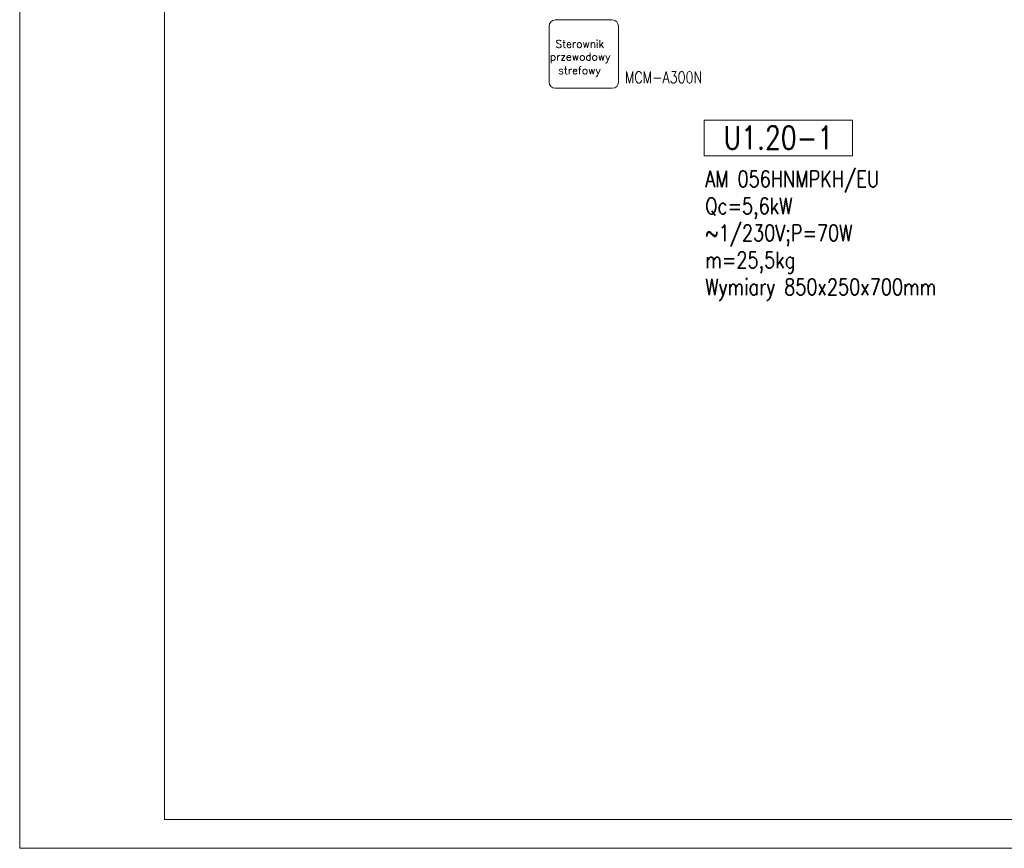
# Model space of a CAD drawing. Header units: millimetres. Extents: x -9135 to 5893, y -4564 to 1826.
# Tile 1 of 20: x -9135 to -7434, y -4564 to -3131. Entities that reach past the tile are written whole.
import ezdxf

# ---------------------------------------------------------------- set-up
doc = ezdxf.new("R2010")
doc.units = ezdxf.units.MM
doc.layers.get('0').update_dxf_attribs({"lineweight": 13})
doc.layers.add('DVM_MCU', color=1, linetype='Continuous', lineweight=20)
doc.layers.add('opis', color=250, linetype='Continuous', lineweight=13)
doc.styles.get("Standard").update_dxf_attribs({"font": 'romans.shx'})

msp = doc.modelspace()

# ---------------------------------------------------------------- linework, layer by layer
for points in [[(-9135.4, -4563.6), (-9135.4, -1593.6), (-2018.5, -1593.6), (-2018.5, -4563.6)], [(-8885.4, -4513.6), (-8885.4, -1643.6), (-2068.5, -1643.6), (-2068.5, -4513.6)]]:
    msp.add_lwpolyline(points, close=True)
at = {"layer": 'DVM_MCU'}
for p, q in [((-8220.6, -3142.5), (-8220.6, -3239.2)), ((-8111.3, -3131.9), (-8209.9, -3131.9)), ((-8100.6, -3239.2), (-8100.6, -3142.5)), ((-8209.9, -3249.9), (-8111.3, -3249.9))]:
    msp.add_line(p, q, dxfattribs=at)
for centre, major_axis, start_param, end_param in [((-8209.9, -3142.5), (7.54, 7.54), 0.785398, 2.356194), ((-8111.3, -3142.5), (-7.54, 7.54), 3.926991, 5.497787), ((-8209.9, -3239.2), (-7.54, 7.54), 0.785398, 2.356194), ((-8111.3, -3239.2), (7.54, 7.54), 3.926991, 5.497787)]:
    msp.add_ellipse(centre, major_axis=major_axis, ratio=1, start_param=start_param, end_param=end_param, dxfattribs=at)
at = {"layer": 'opis'}
msp.add_lwpolyline([(-7952.4, -3305), (-7696.1, -3305), (-7696.1, -3366.7), (-7952.4, -3366.7)], close=True, dxfattribs=at)

# ---------------------------------------------------------------- texts
at = {"layer": 'DVM_MCU'}
for s, p in [('Sterownik', (-8209.5, -3179.9)), ('przewodowy', (-8219.3, -3202.1)), ('strefowy', (-8204.8, -3225.6))]:
    msp.add_text(s, height=13.28, dxfattribs=at).set_placement(p)
at = {"layer": 'opis', "attachment_point": 1}
for s, insert, char_height, width in [('\\Fromans|c238;\\W0.8;MCM-A300N', (-8089.6, -3220.9), 20, 454.64), ('\\W0.8;U1.20-1', (-7918.8, -3315.4), 40, 199.104), ('\\Fromans|c238;\\W0.8;AM 056HNMPKH/EU\\PQc=5,6kW\\P~1/230V;P=70W\\Pm=25,5kg\\PWymiary 850x250x700mm', (-7950.7, -3392.7), 28, 383.163)]:
    msp.add_mtext(s, dxfattribs=dict(at, insert=insert, char_height=char_height, width=width))

doc.saveas('drawing.dxf')
